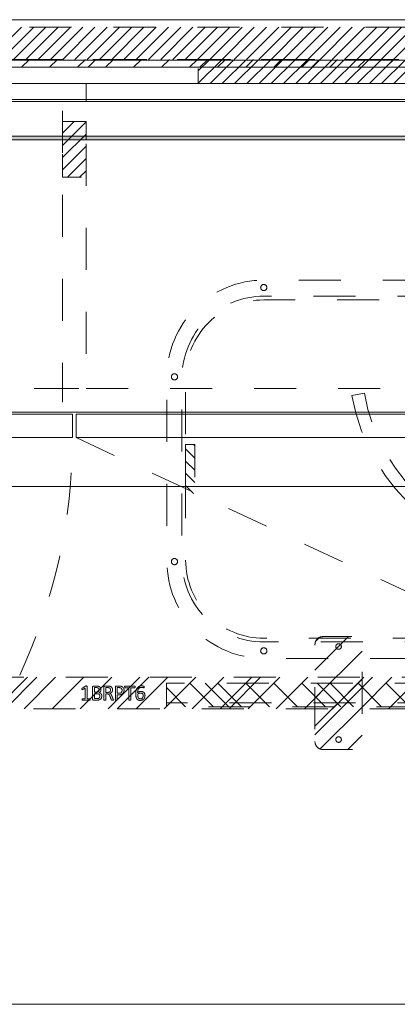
# Model space of a CAD drawing. Header units: inches. Extents: x -471 to -284, y -222 to 20.
# Tile 20 of 54: x -388 to -376, y -11 to 20. Entities that reach past the tile are written whole.
import ezdxf

# ---------------------------------------------------------------- set-up
doc = ezdxf.new("R2010")
doc.units = ezdxf.units.IN
doc.header["$LTSCALE"] = 32
doc.header["$MEASUREMENT"] = 0
doc.linetypes.add('Dash Style-1', pattern=[0.083328, 0.041656, -0.041672])
for name, color, linetype, lineweight in [('DashLine', 7, 'Dash Style-1', 13), ('DashLineFill', 7, 'Dash Style-1', 13), ('Drawing', 7, 'Continuous', 18), ('Metal-DeskStructure', 7, 'Continuous', 13), ('Metal_1', 7, 'Continuous', 18), ('None', 7, 'Continuous', 18), ('SolidLine', 7, 'Continuous', 15)]:
    doc.layers.add(name, color=color, linetype=linetype, lineweight=lineweight)
doc.layers.add('Electrical', color=1, linetype='Dash Style-1', lineweight=15, true_color=0xff0000)
pattern_1 = [(45, (0, 0), (-0.3333333, -0.7222222), [])]
pattern_2 = [(45, (0, 0), (-1.613016, 1.935715), []), (45, (-1.0608, 1.0608), (-0.472346, 0.4167613), [])]

# ---------------------------------------------------------------- blocks, each defined once
blk = doc.blocks.new('Group-1')
at = {"layer": 'Electrical', "linetype": 'Continuous', "lineweight": 5, "true_color": 0xdd0000}
h = blk.add_hatch(dxfattribs=at)
h.set_pattern_fill('ElectricalHatch', color=12, style=0, pattern_type=2)
h.set_pattern_definition(pattern_1)
h.paths.add_polyline_path([(35.984, 0), (60, 0), (60, -1.024), (35.984, -1.024)])
at = {"layer": 'Electrical', "flags": 128}
blk.add_lwpolyline([(35.984, 0), (60, 0), (60, -1.024), (35.984, -1.024)], close=True, dxfattribs=at)
blk = doc.blocks.new('Group-4')
at = {"layer": 'SolidLine', "flags": 128}
blk.add_lwpolyline([(0, 0.236), (78, 0.236), (78, -2.362), (0, -2.362)], close=True, dxfattribs=at)
at = {"layer": 'None'}
blk.add_blockref('Group-1', (0, 0), dxfattribs=at)
blk = doc.blocks.new('SL Wall Panel (2D)')
at = {"layer": 'None'}
blk.add_blockref('Group-4', (0, 0), dxfattribs=at)
at = {"layer": 'Drawing', "color": 0, "flags": 1}
for tag in ['Catalog', 'Custom', 'Tag', 'Option1', 'Option2', 'Option3', 'Option4', 'Option5', 'Option6', 'Option7', 'Option8', 'Option9', 'Option10', 'Option11', 'Option12', 'FinishGroup', 'Discount', 'Item1', 'Item2', 'Item3', 'Item4', 'Item5', 'Item6', 'Item7', 'Item8', 'Item9', 'Item10', 'Item11', 'Item12', 'Item13', 'Item14', 'Item15', 'Item16', 'Item17', 'Item18', 'Item19', 'Item20', 'Item21', 'Item22', 'Item23', 'Item24', 'Item25']:
    blk.add_attdef(tag, (-110.995, -207.732), '', height=0.00709, dxfattribs=at)
blk = doc.blocks.new('Group-7')
at = {"layer": 'DashLineFill', "linetype": 'Continuous', "lineweight": 13}
h = blk.add_hatch(dxfattribs=at)
h.set_pattern_fill('Steel', color=253, style=0, pattern_type=2)
h.set_pattern_definition(pattern_2)
h.paths.add_polyline_path([(12, -12), (47.984, -12), (47.984, -12.252), (12, -12.252)])
at = {"layer": 'DashLineFill', "flags": 128}
blk.add_lwpolyline([(12, -12), (47.984, -12), (47.984, -12.252), (12, -12.252)], close=True, dxfattribs=at)
at = {"layer": 'SolidLine', "flags": 128}
blk.add_lwpolyline([(12, -12.252), (47.984, -12.252), (47.984, -13.276), (12, -13.276)], close=True, dxfattribs=at)
blk = doc.blocks.new('Group-8')
at = {"layer": 'None'}
blk.add_blockref('Group-7', (0, 0), dxfattribs=at)
blk = doc.blocks.new('SL Wall Tile (2D)-1')
at = {"layer": 'None'}
blk.add_blockref('Group-8', (0, 0), dxfattribs=at)
at = {"layer": 'Drawing', "color": 0, "flags": 1}
for tag in ['Catalog', 'Custom', 'FinishGroup', 'Discount', 'Tag', 'Item1', 'Item2', 'Item3', 'Item4', 'Item5', 'Item6', 'Item7', 'Item8', 'Item9', 'Item10', 'Item11', 'Item12', 'Item13', 'Item14', 'Item15', 'Item16', 'Item17', 'Item18', 'Item19', 'Item20', 'Item21', 'Item22', 'Item23', 'Item24', 'Item25', 'Option1', 'Option2', 'Option3', 'Option4', 'Option5', 'Option6', 'Option7', 'Option8', 'Option9', 'Option10', 'Option11', 'Option12']:
    blk.add_attdef(tag, (-57.041, -183.168), '', height=0.00709, dxfattribs=at)
blk = doc.blocks.new('Group-13')
at = {"layer": 'DashLineFill', "linetype": 'Continuous', "lineweight": 13}
h = blk.add_hatch(dxfattribs=at)
h.set_pattern_fill('Steel', color=253, style=0, pattern_type=2)
h.set_pattern_definition(pattern_2)
h.paths.add_polyline_path([(12, -12), (47.984, -12), (47.984, -12.252), (12, -12.252)])
at = {"layer": 'DashLineFill', "flags": 128}
blk.add_lwpolyline([(12, -12), (47.984, -12), (47.984, -12.252), (12, -12.252)], close=True, dxfattribs=at)
at = {"layer": 'SolidLine', "flags": 128}
blk.add_lwpolyline([(12, -12.252), (47.984, -12.252), (47.984, -13.276), (12, -13.276)], close=True, dxfattribs=at)
blk = doc.blocks.new('Group-14')
at = {"layer": 'None'}
blk.add_blockref('Group-13', (0, 0), dxfattribs=at)
blk = doc.blocks.new('SL Wall Tile (2D)-4')
at = {"layer": 'None'}
blk.add_blockref('Group-14', (0, 0), dxfattribs=at)
at = {"layer": 'Drawing', "color": 0, "flags": 1}
for tag in ['Catalog', 'Custom', 'FinishGroup', 'Discount', 'Tag', 'Item1', 'Item2', 'Item3', 'Item4', 'Item5', 'Item6', 'Item7', 'Item8', 'Item9', 'Item10', 'Item11', 'Item12', 'Item13', 'Item14', 'Item15', 'Item16', 'Item17', 'Item18', 'Item19', 'Item20', 'Item21', 'Item22', 'Item23', 'Item24', 'Item25', 'Option1', 'Option2', 'Option3', 'Option4', 'Option5', 'Option6', 'Option7', 'Option8', 'Option9', 'Option10', 'Option11', 'Option12']:
    blk.add_attdef(tag, (-57.041, -168.168), '', height=0.00709, dxfattribs=at)
blk = doc.blocks.new('Group-19')
at = {"layer": 'DashLineFill', "linetype": 'Continuous', "lineweight": 13}
h = blk.add_hatch(dxfattribs=at)
h.set_pattern_fill('Steel', color=253, style=0, pattern_type=2)
h.set_pattern_definition(pattern_2)
h.paths.add_polyline_path([(12.02, -12), (84.028, -12), (84.028, -12.252), (12.02, -12.252)])
at = {"layer": 'DashLineFill', "flags": 128}
blk.add_lwpolyline([(12.02, -12), (84.028, -12), (84.028, -12.252), (12.02, -12.252)], close=True, dxfattribs=at)
at = {"layer": 'SolidLine', "flags": 128}
blk.add_lwpolyline([(12.02, -12.252), (84.028, -12.252), (84.028, -13.276), (12.02, -13.276)], close=True, dxfattribs=at)
blk = doc.blocks.new('Group-20')
at = {"layer": 'SolidLine', "flags": 128}
blk.add_lwpolyline([(12.02, -12.252), (83.988, -12.252), (83.988, -25.323, -0.414214), (83.752, -25.559), (12.256, -25.559, -0.414214), (12.02, -25.323), (12.02, -12.252)], format="xyb", close=True, dxfattribs=at)
blk = doc.blocks.new('Group-21')
at = {"layer": 'None'}
for name in ['Group-19', 'Group-20']:
    blk.add_blockref(name, (0, 0), dxfattribs=at)
blk = doc.blocks.new('Group-22')
at = {"layer": 'None'}
blk.add_blockref('Group-21', (0, 0), dxfattribs=at)
blk = doc.blocks.new('SL Overhead (2D)')
at = {"layer": 'None'}
blk.add_blockref('Group-22', (0, 0), dxfattribs=at)
at = {"layer": 'Drawing', "color": 0, "flags": 1}
for tag in ['Tag', 'Catalog', 'FinishGroup', 'Discount', 'Option1', 'Option2', 'Option3', 'Option4', 'Option5', 'Option6', 'Option7', 'Option8', 'Option9', 'Option10', 'Option11', 'Option12', 'Custom', 'Item1', 'Item2', 'Item3', 'Item4', 'Item5', 'Item6', 'Item7', 'Item8', 'Item9', 'Item10', 'Item11', 'Item12', 'Item13', 'Item14', 'Item15', 'Item16', 'Item17', 'Item18', 'Item19', 'Item20', 'Item21', 'Item22', 'Item23', 'Item24', 'Item25']:
    blk.add_attdef(tag, (-57.031, -138.188), '', height=0.00709, dxfattribs=at)
blk = doc.blocks.new('Group-51')
at = {"layer": 'Metal_1', "linetype": 'Continuous', "lineweight": 0, "true_color": 0xcdcdcd}
blk.add_hatch(color=254, dxfattribs=at).paths.add_polyline_path([(2.598, -2.433), (69.409, -2.433), (69.409, -2.559), (2.598, -2.559)])
at = {"layer": 'DashLine', "flags": 128}
blk.add_lwpolyline([(1.114, -2.559), (70.894, -2.559), (70.894, -30), (1.114, -30)], close=True, dxfattribs=at)
at = {"layer": 'Metal_1', "flags": 128}
blk.add_lwpolyline([(2.598, -2.433), (69.409, -2.433), (69.409, -2.559), (2.598, -2.559)], close=True, dxfattribs=at)
at = {"layer": 'SolidLine', "flags": 128}
blk.add_lwpolyline([(1.114, -2.559), (70.894, -2.559), (70.894, -30), (1.114, -30)], close=True, dxfattribs=at)
blk = doc.blocks.new('Group-56')
at = {"layer": 'Electrical', "linetype": 'Continuous', "lineweight": 5, "true_color": 0xdd0000}
h = blk.add_hatch(dxfattribs=at)
h.set_pattern_fill('ElectricalHatch', color=12, style=0, pattern_type=2)
h.set_pattern_definition(pattern_1)
h.paths.add_polyline_path([(21.998, -0.02), (50.049, -0.02), (50.049, -0.768), (21.998, -0.768)])
h = blk.add_hatch(dxfattribs=at)
h.set_pattern_fill('ElectricalHatch', color=12, style=0, pattern_type=2)
h.set_pattern_definition(pattern_1)
h.paths.add_polyline_path([(17.687, -1.969), (18.435, -1.969), (18.435, -3.74), (17.687, -3.74)])
at = {"layer": 'DashLine'}
blk.add_line((18.12, -12.008), (34.293, -19.549), dxfattribs=at)
at = {"layer": 'DashLine', "flags": 128}
for points in [[(17.687, -0.768), (18.435, -0.768), (18.435, -10.453), (17.687, -10.453)], [(0.787, -10.453), (17.687, -10.453), (17.687, -11.201), (0.787, -11.201)], [(18.435, -10.453), (53.612, -10.453), (53.612, -11.201), (18.435, -11.201)]]:
    blk.add_lwpolyline(points, close=True, dxfattribs=at)
at = {"layer": 'DashLine'}
blk.add_arc((0.157, -12.008), 17.844, 335, 0, dxfattribs=at)
at = {"layer": 'Electrical', "flags": 128}
for points in [[(21.998, -0.02), (50.049, -0.02), (50.049, -0.768), (21.998, -0.768)], [(17.687, -1.969), (18.435, -1.969), (18.435, -3.74), (17.687, -3.74)]]:
    blk.add_lwpolyline(points, close=True, dxfattribs=at)
at = {"layer": 'SolidLine', "flags": 128}
for points in [[(0.787, -0.02), (71.26, -0.02), (71.26, -0.768), (0.787, -0.768)], [(0.787, -0.768), (71.26, -0.768), (71.26, -11.201), (0.787, -11.201)], [(0.157, -11.26), (18.002, -11.26), (18.002, -12.008), (0.157, -12.008)], [(18.12, -11.26), (35.965, -11.26), (35.965, -12.008), (18.12, -12.008)]]:
    blk.add_lwpolyline(points, close=True, dxfattribs=at)
blk = doc.blocks.new('Group-77')
at = {"layer": 'Metal-DeskStructure', "color": 7}
for points, knots in [([(9.589, -0.203), (9.589, -0.21), (9.586, -0.224), (9.578, -0.227), (9.459, -0.227), (9.34, -0.227), (9.336, -0.225), (9.333, -0.219), (9.331, -0.21), (9.331, -0.197), (9.333, -0.188), (9.334, -0.182), (9.34, -0.179), (9.389, -0.179), (9.436, -0.179), (9.436, -0.009), (9.436, 0.161), (9.393, 0.135), (9.349, 0.109), (9.344, 0.107), (9.334, 0.106), (9.331, 0.109), (9.329, 0.12), (9.329, 0.133), (9.329, 0.143), (9.331, 0.148), (9.334, 0.152), (9.338, 0.154), (9.39, 0.187), (9.441, 0.22), (9.443, 0.222), (9.447, 0.222), (9.453, 0.224), (9.47, 0.224), (9.488, 0.224), (9.493, 0.22), (9.495, 0.216), (9.495, 0.018), (9.495, -0.179), (9.536, -0.179), (9.58, -0.179), (9.584, -0.182), (9.587, -0.188), (9.589, -0.197), (9.589, -0.203)], [0, 0, 0, 0.00261, 0.007831, 0.010441, 0.176195, 0.178805, 0.181415, 0.184026, 0.186636, 0.188594, 0.190551, 0.192509, 0.194467, 0.244389, 0.244389, 0.424498, 0.424498, 0.47805, 0.47805, 0.484241, 0.490432, 0.496622, 0.502813, 0.507071, 0.510941, 0.514811, 0.518682, 0.518682, 0.576295, 0.576295, 0.578743, 0.58119, 0.583638, 0.590247, 0.593184, 0.596122, 0.599059, 0.911881, 0.911881, 0.976501, 0.982376, 0.988251, 0.994125, 1, 1, 1]), ([(9.96, -0.097), (9.96, -0.119), (9.949, -0.155), (9.931, -0.184), (9.903, -0.204), (9.853, -0.227), (9.746, -0.227), (9.68, -0.227), (9.665, -0.215), (9.665, -0.002), (9.665, 0.211), (9.68, 0.222), (9.738, 0.222), (9.829, 0.222), (9.881, 0.205), (9.914, 0.178), (9.933, 0.135), (9.933, 0.093), (9.925, 0.063), (9.91, 0.039), (9.886, 0.019), (9.873, 0.013), (9.892, 0.01), (9.923, -0.009), (9.947, -0.036), (9.96, -0.075), (9.96, -0.097)], [0, 0, 0, 0.031455, 0.06291, 0.094366, 0.125821, 0.188731, 0.266159, 0.275837, 0.285516, 0.435531, 0.44521, 0.454888, 0.521427, 0.574659, 0.627891, 0.681123, 0.734355, 0.762747, 0.791139, 0.819531, 0.847924, 0.847924, 0.885943, 0.923962, 0.961981, 1, 1, 1]), ([(9.872, 0.102), (9.872, 0.119), (9.862, 0.144), (9.842, 0.163), (9.811, 0.172), (9.755, 0.172), (9.724, 0.172), (9.724, 0.1), (9.724, 0.028), (9.758, 0.028), (9.814, 0.028), (9.844, 0.039), (9.862, 0.06), (9.872, 0.087), (9.872, 0.102)], [0, 0, 0, 0.074499, 0.148998, 0.223496, 0.297995, 0.395417, 0.395417, 0.61891, 0.61891, 0.724928, 0.793696, 0.862464, 0.931232, 1, 1, 1]), ([(10.327, -0.217), (10.327, -0.221), (10.325, -0.225), (10.317, -0.227), (10.304, -0.228), (10.286, -0.228), (10.275, -0.227), (10.267, -0.225), (10.264, -0.219), (10.262, -0.214), (10.242, -0.161), (10.221, -0.108), (10.214, -0.09), (10.199, -0.06), (10.177, -0.038), (10.148, -0.027), (10.108, -0.027), (10.088, -0.027), (10.088, -0.122), (10.088, -0.221), (10.085, -0.225), (10.077, -0.227), (10.066, -0.228), (10.05, -0.228), (10.039, -0.227), (10.031, -0.225), (10.028, -0.221), (10.028, -0.01), (10.028, 0.211), (10.042, 0.222), (10.098, 0.222), (10.162, 0.222), (10.184, 0.22), (10.194, 0.218), (10.219, 0.215), (10.26, 0.194), (10.286, 0.165), (10.301, 0.126), (10.301, 0.082), (10.288, 0.045), (10.266, 0.017), (10.232, -0.001), (10.214, -0.009), (10.225, -0.014), (10.243, -0.029), (10.258, -0.049), (10.271, -0.077), (10.279, -0.094), (10.299, -0.143), (10.319, -0.191), (10.325, -0.204), (10.327, -0.215), (10.327, -0.217)], [0, 0, 0, 0.004018, 0.008035, 0.012053, 0.01607, 0.020088, 0.024105, 0.028123, 0.03214, 0.03214, 0.070951, 0.070951, 0.084634, 0.098317, 0.112001, 0.125684, 0.138745, 0.138745, 0.202807, 0.205295, 0.207782, 0.21027, 0.212758, 0.214748, 0.216739, 0.218729, 0.220719, 0.332671, 0.339637, 0.346603, 0.391882, 0.407555, 0.423229, 0.423229, 0.466696, 0.510164, 0.553631, 0.597099, 0.640566, 0.684033, 0.727501, 0.770968, 0.770968, 0.798042, 0.825115, 0.852188, 0.879262, 0.879262, 0.958132, 0.958132, 0.979066, 1, 1, 1]), ([(10.238, 0.096), (10.238, 0.124), (10.214, 0.159), (10.186, 0.168), (10.177, 0.17), (10.155, 0.172), (10.113, 0.172), (10.088, 0.172), (10.088, 0.096), (10.088, 0.021), (10.117, 0.021), (10.17, 0.021), (10.203, 0.032), (10.227, 0.054), (10.238, 0.082), (10.238, 0.096)], [0, 0, 0, 0.142515, 0.285031, 0.285031, 0.330993, 0.376955, 0.445899, 0.445899, 0.655281, 0.655281, 0.734439, 0.800829, 0.867219, 0.93361, 1, 1, 1]), ([(10.665, 0.091), (10.665, 0.056), (10.642, 0.002), (10.602, -0.035), (10.543, -0.057), (10.475, -0.057), (10.45, -0.057), (10.45, -0.137), (10.45, -0.221), (10.447, -0.225), (10.439, -0.227), (10.428, -0.228), (10.412, -0.228), (10.401, -0.227), (10.393, -0.225), (10.39, -0.221), (10.39, -0.011), (10.39, 0.209), (10.404, 0.222), (10.462, 0.222), (10.524, 0.222), (10.55, 0.218), (10.587, 0.211), (10.624, 0.189), (10.652, 0.157), (10.665, 0.115), (10.665, 0.091)], [0, 0, 0, 0.066268, 0.132535, 0.198803, 0.26507, 0.303966, 0.303966, 0.429297, 0.43506, 0.440822, 0.446584, 0.452347, 0.456957, 0.461567, 0.466177, 0.470786, 0.728938, 0.745073, 0.761208, 0.845107, 0.870922, 0.896738, 0.922553, 0.948369, 0.974184, 1, 1, 1]), ([(10.602, 0.085), (10.602, 0.113), (10.581, 0.15), (10.552, 0.167), (10.521, 0.172), (10.477, 0.172), (10.45, 0.172), (10.45, 0.083), (10.45, -0.007), (10.477, -0.007), (10.53, -0.007), (10.567, 0.006), (10.591, 0.032), (10.602, 0.065), (10.602, 0.085)], [0, 0, 0, 0.053098, 0.106195, 0.159293, 0.212391, 0.297937, 0.297937, 0.584068, 0.584068, 0.669615, 0.752211, 0.834807, 0.917404, 1, 1, 1]), ([(11.014, 0.196), (11.014, 0.19), (11.014, 0.179), (11.011, 0.174), (11.005, 0.17), (10.941, 0.17), (10.878, 0.17), (10.878, -0.024), (10.878, -0.221), (10.874, -0.225), (10.867, -0.227), (10.856, -0.228), (10.839, -0.228), (10.828, -0.227), (10.821, -0.225), (10.817, -0.221), (10.817, -0.024), (10.817, 0.17), (10.754, 0.17), (10.69, 0.17), (10.684, 0.174), (10.682, 0.179), (10.68, 0.189), (10.68, 0.202), (10.682, 0.213), (10.684, 0.218), (10.69, 0.222), (10.847, 0.222), (11.005, 0.222), (11.011, 0.218), (11.014, 0.213), (11.014, 0.202), (11.014, 0.196)], [0, 0, 0, 0.003046, 0.005389, 0.007733, 0.010076, 0.089744, 0.089744, 0.335779, 0.340465, 0.345152, 0.349838, 0.354524, 0.360382, 0.36624, 0.372099, 0.377957, 0.6855, 0.6855, 0.785085, 0.788014, 0.790943, 0.793872, 0.796801, 0.798998, 0.801195, 0.803391, 0.805588, 0.991213, 0.99341, 0.995606, 0.997803, 1, 1, 1]), ([(11.33, -0.081), (11.33, -0.11), (11.313, -0.166), (11.275, -0.208), (11.218, -0.234), (11.151, -0.234), (11.109, -0.219), (11.075, -0.193), (11.055, -0.156), (11.042, -0.108), (11.037, -0.051), (11.037, 0.01), (11.045, 0.098), (11.086, 0.17), (11.127, 0.207), (11.184, 0.227), (11.236, 0.227), (11.262, 0.224), (11.284, 0.22), (11.299, 0.213), (11.304, 0.209), (11.306, 0.205), (11.308, 0.2), (11.308, 0.186), (11.308, 0.167), (11.302, 0.165), (11.295, 0.165), (11.282, 0.17), (11.264, 0.176), (11.236, 0.179), (11.186, 0.179), (11.14, 0.154), (11.11, 0.109), (11.098, 0.05), (11.096, 0.019), (11.105, 0.024), (11.127, 0.036), (11.155, 0.043), (11.184, 0.048), (11.238, 0.048), (11.288, 0.028), (11.317, -0.007), (11.33, -0.053), (11.33, -0.081)], [0, 0, 0, 0.047284, 0.094569, 0.141853, 0.189137, 0.222912, 0.256686, 0.290461, 0.324235, 0.35801, 0.391784, 0.42357, 0.487141, 0.518927, 0.550713, 0.582499, 0.593093, 0.603687, 0.61428, 0.624874, 0.635468, 0.646062, 0.656655, 0.684464, 0.710949, 0.724191, 0.737433, 0.750675, 0.763918, 0.77716, 0.803647, 0.830135, 0.856622, 0.883109, 0.883109, 0.892179, 0.901248, 0.910318, 0.919387, 0.93954, 0.959693, 0.979847, 1, 1, 1]), ([(11.271, -0.086), (11.271, -0.068), (11.264, -0.035), (11.243, -0.011), (11.214, 0), (11.177, 0), (11.151, -0.003), (11.127, -0.011), (11.107, -0.022), (11.098, -0.029), (11.098, -0.073), (11.109, -0.132), (11.131, -0.169), (11.162, -0.184), (11.206, -0.184), (11.24, -0.167), (11.26, -0.14), (11.271, -0.105), (11.271, -0.086)], [0, 0, 0, 0.044843, 0.089687, 0.13453, 0.179374, 0.20352, 0.227667, 0.251813, 0.27596, 0.27596, 0.366465, 0.45697, 0.547475, 0.63798, 0.728485, 0.81899, 0.909495, 1, 1, 1]), ([(9.897, -0.101), (9.897, -0.081), (9.885, -0.051), (9.861, -0.031), (9.824, -0.02), (9.76, -0.02), (9.724, -0.02), (9.724, -0.098), (9.724, -0.177), (9.767, -0.177), (9.851, -0.177), (9.885, -0.149), (9.897, -0.119), (9.897, -0.101)], [0, 0, 0, 0.079156, 0.158312, 0.237468, 0.316624, 0.419526, 0.419526, 0.643799, 0.643799, 0.767809, 0.883905, 0.941952, 1, 1, 1])]:
    blk.add_open_spline(points, degree=2, knots=knots, dxfattribs=at)
blk = doc.blocks.new('1BRPT6-LeftBeam (2D)')
at = {"layer": 'DashLineFill', "linetype": 'Continuous', "lineweight": 13}
h = blk.add_hatch(dxfattribs=at)
h.set_pattern_fill('Steel', color=253, style=0, pattern_type=2)
h.set_pattern_definition(pattern_2)
edge = h.paths.add_edge_path()
edge.add_arc((16.974, -1.541), 0.25, 180, 270)
edge.add_line((16.974, -1.791), (17.97, -1.791))
edge.add_arc((17.97, -1.541), 0.25, 270, 360)
edge.add_line((18.22, -1.541), (18.22, 1.541))
edge.add_arc((17.97, 1.541), 0.25, 0, 90)
edge.add_line((17.97, 1.791), (16.974, 1.791))
edge.add_arc((16.974, 1.541), 0.25, 90, 180)
edge.add_line((16.724, 1.541), (16.724, -1.541))
h = blk.add_hatch(dxfattribs=at)
h.set_pattern_fill('Steel', color=253, style=0, pattern_type=2)
h.set_pattern_definition(pattern_2)
h.paths.add_polyline_path([(-1.85, 0.5), (20.472, 0.5), (20.472, -0.5), (-1.85, -0.5)])
at = {"layer": 'DashLineFill', "flags": 128}
blk.add_lwpolyline([(16.724, -1.541, 0.414214), (16.974, -1.791), (17.97, -1.791, 0.414214), (18.22, -1.541), (18.22, 1.541, 0.414214), (17.97, 1.791), (16.974, 1.791, 0.414214), (16.724, 1.541)], format="xyb", close=True, dxfattribs=at)
blk.add_lwpolyline([(-1.85, 0.5), (20.472, 0.5), (20.472, -0.5), (-1.85, -0.5)], close=True, dxfattribs=at)
at = {"layer": 'SolidLine', "flags": 128}
for points in [[(17.561, 1.476), (17.561, 1.468), (17.559, 1.459), (17.557, 1.451), (17.554, 1.442), (17.551, 1.435), (17.546, 1.427), (17.541, 1.42), (17.535, 1.414), (17.529, 1.408), (17.522, 1.403), (17.514, 1.398), (17.506, 1.395), (17.498, 1.392), (17.49, 1.389), (17.481, 1.388), (17.472, 1.388), (17.464, 1.388), (17.455, 1.389), (17.447, 1.392), (17.439, 1.395), (17.431, 1.398), (17.423, 1.403), (17.416, 1.408), (17.41, 1.414), (17.404, 1.42), (17.399, 1.427), (17.394, 1.435), (17.391, 1.442), (17.388, 1.451), (17.386, 1.459), (17.384, 1.468), (17.384, 1.476), (17.384, 1.485), (17.386, 1.494), (17.388, 1.502), (17.391, 1.51), (17.394, 1.518), (17.399, 1.526), (17.404, 1.533), (17.41, 1.539), (17.416, 1.545), (17.423, 1.55), (17.431, 1.555), (17.439, 1.558), (17.447, 1.561), (17.455, 1.563), (17.464, 1.565), (17.472, 1.565), (17.481, 1.565), (17.49, 1.563), (17.498, 1.561), (17.506, 1.558), (17.514, 1.555), (17.522, 1.55), (17.529, 1.545), (17.535, 1.539), (17.541, 1.533), (17.546, 1.526), (17.551, 1.518), (17.554, 1.51), (17.557, 1.502), (17.559, 1.494), (17.561, 1.485)], [(17.561, -1.476), (17.561, -1.485), (17.559, -1.494), (17.557, -1.502), (17.554, -1.51), (17.551, -1.518), (17.546, -1.526), (17.541, -1.533), (17.535, -1.539), (17.529, -1.545), (17.522, -1.55), (17.514, -1.555), (17.506, -1.558), (17.498, -1.561), (17.49, -1.563), (17.481, -1.565), (17.472, -1.565), (17.464, -1.565), (17.455, -1.563), (17.447, -1.561), (17.439, -1.558), (17.431, -1.555), (17.423, -1.55), (17.416, -1.545), (17.41, -1.539), (17.404, -1.533), (17.399, -1.526), (17.394, -1.518), (17.391, -1.51), (17.388, -1.502), (17.386, -1.494), (17.384, -1.485), (17.384, -1.476), (17.384, -1.468), (17.386, -1.459), (17.388, -1.451), (17.391, -1.442), (17.394, -1.435), (17.399, -1.427), (17.404, -1.42), (17.41, -1.414), (17.416, -1.408), (17.423, -1.403), (17.431, -1.398), (17.439, -1.395), (17.447, -1.392), (17.455, -1.389), (17.464, -1.388), (17.472, -1.388), (17.481, -1.388), (17.49, -1.389), (17.498, -1.392), (17.506, -1.395), (17.514, -1.398), (17.522, -1.403), (17.529, -1.408), (17.535, -1.414), (17.541, -1.42), (17.546, -1.427), (17.551, -1.435), (17.554, -1.442), (17.557, -1.451), (17.559, -1.459), (17.561, -1.468)]]:
    blk.add_lwpolyline(points, close=True, dxfattribs=at)
at = {"layer": 'Metal-DeskStructure', "color": 7}
blk.add_blockref('Group-77', (0, 0), dxfattribs=at)
blk = doc.blocks.new('1BRPT7-CChannel-762 (2D)')
at = {"layer": 'DashLineFill', "linetype": 'Continuous', "lineweight": 13}
h = blk.add_hatch(dxfattribs=at)
h.set_pattern_fill('Steel', color=253, style=0, pattern_type=2)
h.set_pattern_definition(pattern_2)
h.paths.add_polyline_path([(-0.313, 0.417), (-0.313, 15), (0.437, 15), (0.437, -15), (-0.313, -15), (-0.313, -0.417)])
at = {"layer": 'DashLine'}
blk.add_line((0.311, 15), (0.311, -15), dxfattribs=at)
at = {"layer": 'DashLineFill', "flags": 128}
blk.add_lwpolyline([(-0.313, 0.417), (-0.313, 15), (0.437, 15), (0.437, -15), (-0.313, -15), (-0.313, -0.417)], dxfattribs=at)
blk = doc.blocks.new('Group-83')
at = {"layer": 'None', "color": 7}
blk.add_blockref('1BRPT6-LeftBeam (2D)', (8.976, -20.118), dxfattribs=at)
at = {"layer": 'None', "color": 7, "rotation": 270}
blk.add_blockref('1BRPT7-CChannel-762 (2D)', (35.984, -20.118), dxfattribs=at)
blk = doc.blocks.new('1BRPXF_Power_Pantry_30x12_Cred (2D)')
at = {"layer": 'Electrical', "linetype": 'Continuous', "lineweight": 5, "true_color": 0xdd0000}
h = blk.add_hatch(dxfattribs=at)
h.set_pattern_fill('ElectricalHatch', color=12, style=0, pattern_type=2)
h.set_pattern_definition(pattern_1)
h.paths.add_polyline_path([(5.217, -14.409), (5.217, -14.115), (6.773, -14.115), (6.773, -14.409)])
at = {"layer": 'DashLine', "flags": 128}
for points in [[(0, 11.929, -0.414214), (3.071, 15), (8.937, 15, -0.414214), (12.008, 11.929), (12.008, -11.929, -0.414214), (8.937, -15), (3.071, -15, -0.414214), (0, -11.929)], [(0.629, 11.929, -0.414214), (3.109, 14.409), (8.891, 14.409, -0.414214), (11.371, 11.929), (11.371, -11.929, -0.414214), (8.891, -14.409), (3.109, -14.409, -0.414214), (0.629, -11.929)], [(3.663, -9.133), (3.594, -8.738, 0.36397), (8.456, -2.942), (8.456, 2.942, 0.36397), (3.594, 8.738), (3.663, 9.133, -0.36397), (8.858, 2.942), (8.858, -2.942, -0.36397)]]:
    blk.add_lwpolyline(points, format="xyb", close=True, dxfattribs=at)
at = {"layer": 'DashLine', "transparency": 33554687, "flags": 128}
blk.add_lwpolyline([(0.51, 11.929, -0.414214), (3.109, 14.528), (8.891, 14.528, -0.414214), (11.489, 11.929), (11.489, -11.929, -0.414214), (8.891, -14.528), (3.109, -14.528, -0.414214), (0.51, -11.929)], format="xyb", close=True, dxfattribs=at)
at = {"layer": 'DashLine', "flags": 128}
for points in [[(0.236, -12.028), (0.227, -12.027), (0.217, -12.026), (0.208, -12.023), (0.199, -12.02), (0.19, -12.016), (0.182, -12.011), (0.174, -12.005), (0.167, -11.999), (0.16, -11.992), (0.154, -11.984), (0.149, -11.976), (0.145, -11.967), (0.142, -11.958), (0.14, -11.948), (0.138, -11.939), (0.138, -11.929), (0.138, -11.919), (0.14, -11.91), (0.142, -11.901), (0.145, -11.891), (0.149, -11.883), (0.154, -11.874), (0.16, -11.867), (0.167, -11.86), (0.174, -11.853), (0.182, -11.847), (0.19, -11.842), (0.199, -11.838), (0.208, -11.835), (0.217, -11.833), (0.227, -11.831), (0.236, -11.831), (0.246, -11.831), (0.255, -11.833), (0.265, -11.835), (0.274, -11.838), (0.283, -11.842), (0.291, -11.847), (0.299, -11.853), (0.306, -11.86), (0.312, -11.867), (0.318, -11.874), (0.323, -11.883), (0.327, -11.891), (0.33, -11.901), (0.333, -11.91), (0.334, -11.919), (0.335, -11.929), (0.334, -11.939), (0.333, -11.948), (0.33, -11.958), (0.327, -11.967), (0.323, -11.976), (0.318, -11.984), (0.312, -11.992), (0.306, -11.999), (0.299, -12.005), (0.291, -12.011), (0.283, -12.016), (0.274, -12.02), (0.265, -12.023), (0.255, -12.026), (0.246, -12.027)], [(11.772, -12.028), (11.762, -12.027), (11.752, -12.026), (11.743, -12.023), (11.734, -12.02), (11.725, -12.016), (11.717, -12.011), (11.709, -12.005), (11.702, -11.999), (11.696, -11.992), (11.69, -11.984), (11.685, -11.976), (11.681, -11.967), (11.677, -11.958), (11.675, -11.948), (11.674, -11.939), (11.673, -11.929), (11.674, -11.919), (11.675, -11.91), (11.677, -11.901), (11.681, -11.891), (11.685, -11.883), (11.69, -11.874), (11.696, -11.867), (11.702, -11.86), (11.709, -11.853), (11.717, -11.847), (11.725, -11.842), (11.734, -11.838), (11.743, -11.835), (11.752, -11.833), (11.762, -11.831), (11.772, -11.831), (11.781, -11.831), (11.791, -11.833), (11.8, -11.835), (11.809, -11.838), (11.818, -11.842), (11.826, -11.847), (11.834, -11.853), (11.841, -11.86), (11.848, -11.867), (11.853, -11.874), (11.858, -11.883), (11.863, -11.891), (11.866, -11.901), (11.868, -11.91), (11.87, -11.919), (11.87, -11.929), (11.87, -11.939), (11.868, -11.948), (11.866, -11.958), (11.863, -11.967), (11.858, -11.976), (11.853, -11.984), (11.848, -11.992), (11.841, -11.999), (11.834, -12.005), (11.826, -12.011), (11.818, -12.016), (11.809, -12.02), (11.8, -12.023), (11.791, -12.026), (11.781, -12.027)], [(3.071, -14.862), (3.061, -14.862), (3.052, -14.86), (3.042, -14.858), (3.033, -14.855), (3.024, -14.851), (3.016, -14.846), (3.008, -14.84), (3.001, -14.833), (2.995, -14.826), (2.989, -14.818), (2.984, -14.81), (2.98, -14.801), (2.977, -14.792), (2.974, -14.783), (2.973, -14.773), (2.972, -14.764), (2.973, -14.754), (2.974, -14.745), (2.977, -14.735), (2.98, -14.726), (2.984, -14.717), (2.989, -14.709), (2.995, -14.701), (3.001, -14.694), (3.008, -14.688), (3.016, -14.682), (3.024, -14.677), (3.033, -14.673), (3.042, -14.67), (3.052, -14.667), (3.061, -14.666), (3.071, -14.665), (3.081, -14.666), (3.09, -14.667), (3.099, -14.67), (3.109, -14.673), (3.117, -14.677), (3.126, -14.682), (3.133, -14.688), (3.14, -14.694), (3.147, -14.701), (3.153, -14.709), (3.158, -14.717), (3.162, -14.726), (3.165, -14.735), (3.167, -14.745), (3.169, -14.754), (3.169, -14.764), (3.169, -14.773), (3.167, -14.783), (3.165, -14.792), (3.162, -14.801), (3.158, -14.81), (3.153, -14.818), (3.147, -14.826), (3.14, -14.833), (3.133, -14.84), (3.126, -14.846), (3.117, -14.851), (3.109, -14.855), (3.099, -14.858), (3.09, -14.86), (3.081, -14.862)], [(8.937, -14.862), (8.927, -14.862), (8.918, -14.86), (8.908, -14.858), (8.899, -14.855), (8.891, -14.851), (8.882, -14.846), (8.875, -14.84), (8.867, -14.833), (8.861, -14.826), (8.855, -14.818), (8.85, -14.81), (8.846, -14.801), (8.843, -14.792), (8.84, -14.783), (8.839, -14.773), (8.839, -14.764), (8.839, -14.754), (8.84, -14.745), (8.843, -14.735), (8.846, -14.726), (8.85, -14.717), (8.855, -14.709), (8.861, -14.701), (8.867, -14.694), (8.875, -14.688), (8.882, -14.682), (8.891, -14.677), (8.899, -14.673), (8.908, -14.67), (8.918, -14.667), (8.927, -14.666), (8.937, -14.665), (8.947, -14.666), (8.956, -14.667), (8.966, -14.67), (8.975, -14.673), (8.983, -14.677), (8.992, -14.682), (8.999, -14.688), (9.007, -14.694), (9.013, -14.701), (9.019, -14.709), (9.024, -14.717), (9.028, -14.726), (9.031, -14.735), (9.034, -14.745), (9.035, -14.754), (9.035, -14.764), (9.035, -14.773), (9.034, -14.783), (9.031, -14.792), (9.028, -14.801), (9.024, -14.81), (9.019, -14.818), (9.013, -14.826), (9.007, -14.833), (8.999, -14.84), (8.992, -14.846), (8.983, -14.851), (8.975, -14.855), (8.966, -14.858), (8.956, -14.86), (8.947, -14.862)]]:
    blk.add_lwpolyline(points, close=True, dxfattribs=at)
at = {"layer": 'Electrical', "flags": 128}
blk.add_lwpolyline([(5.217, -14.409), (5.217, -14.115), (6.773, -14.115), (6.773, -14.409)], close=True, dxfattribs=at)
blk = doc.blocks.new('Group-87')
at = {"layer": 'None'}
for name in ['Group-56', 'Group-51']:
    blk.add_blockref(name, (0, 0), dxfattribs=at)
blk.add_blockref('Group-83', (0, 0), dxfattribs=at)
at = {"layer": 'None', "color": 7, "rotation": 270}
blk.add_blockref('1BRPXF_Power_Pantry_30x12_Cred (2D)', (36.004, -7.008), dxfattribs=at)
blk = doc.blocks.new('SL Credenza Desk (2D)')
at = {"layer": 'None'}
blk.add_blockref('Group-87', (0, 0), dxfattribs=at)
at = {"layer": 'Drawing', "color": 0, "flags": 1}
for tag in ['Catalog', 'Option1', 'Option2', 'Option3', 'Option4', 'Option5', 'Option6', 'Option7', 'Option8', 'Option9', 'Option10', 'Option11', 'Option12', 'Custom', 'Tag', 'FinishGroup', 'Discount', 'Item1', 'Item2', 'Item3', 'Item4', 'Item5', 'Item6', 'Item7', 'Item8', 'Item9', 'Item10', 'Item11', 'Item12', 'Item13', 'Item14', 'Item15', 'Item16', 'Item17', 'Item18', 'Item19', 'Item20', 'Item21', 'Item22', 'Item23', 'Item24', 'Item25']:
    blk.add_attdef(tag, (-44.991, 3.308), '', height=0.00709, dxfattribs=at)

msp = doc.modelspace()

# ---------------------------------------------------------------- block references
at = {"layer": 'Drawing'}
for name, p in [('SL Wall Panel (2D)', (-434.5, 19.839)), ('SL Wall Tile (2D)-1', (-416.5, 30.815)), ('SL Wall Tile (2D)-4', (-416.5, 30.815)), ('SL Overhead (2D)', (-416.5, 30.815))]:
    msp.add_blockref(name, p, dxfattribs=at)

# ---------------------------------------------------------------- next in the draw order: block references
msp.add_blockref('SL Credenza Desk (2D)', (-404.49, 18.815), dxfattribs=at)

doc.saveas('drawing.dxf')
